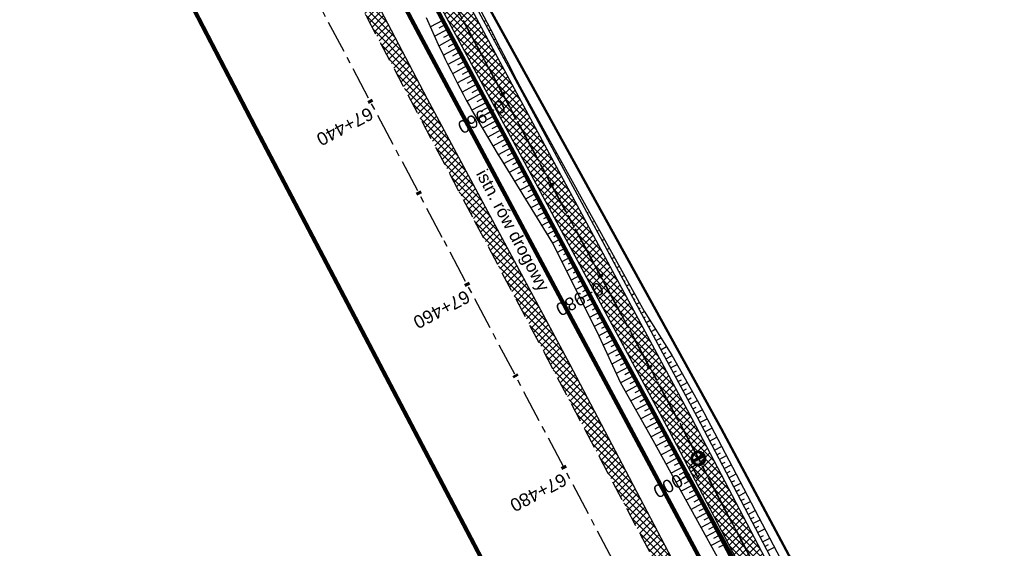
# Model space of a CAD drawing. Header units: metres. Extents: x 7529615 to 7533751, y 5721195 to 5727898.
# Tile 77 of 138: x 7530120 to 7530215, y 5726905 to 5726956. Entities that reach past the tile are written whole.
import ezdxf

# ---------------------------------------------------------------- set-up
doc = ezdxf.new("R2010")
doc.units = ezdxf.units.M
for name, pattern in [('CENTER', [50.8, 31.75, -6.35, 6.35, -6.35]), ('CENTER2', [28.575, 19.05, -3.175, 3.175, -3.175]), ('HIDDEN', [9.525, 6.35, -3.175])]:
    doc.linetypes.add(name, pattern=pattern)
for name, color, linetype in [('C-DROGI-SYTUACJA-ETYKIETY', 7, 'Continuous'), ('D-hatch-pobocza', 131, 'Continuous'), ('D-pobocza', 60, 'Continuous'), ('D-rowy', 160, 'Continuous'), ('D-skarpa', 2, 'Continuous'), ('D-skarpa-kreskowanie', 2, 'Continuous')]:
    doc.layers.add(name, color=color, linetype=linetype)
doc.layers.add('D-hatch-ciag-pieszo-rowerowy', color=7, linetype='Continuous', lineweight=13, true_color=0xff9f80)
doc.layers.add('D-linia-podzialowa-ZRID', color=7, linetype='Continuous', lineweight=50, true_color=0x40ff00)
for name, color, linetype, lineweight in [('D-krawędzie', 3, 'Continuous', 30), ('D-obrzeża', 2, 'Continuous', 30), ('D-opisy', 2, 'Continuous', 30), ('D-oś', 2, 'CENTER', 30), ('D-pas-drogowy', 7, 'HIDDEN', 50)]:
    doc.layers.add(name, color=color, linetype=linetype, lineweight=lineweight)
doc.layers.add('poprzeczki', color=7, linetype='Continuous', true_color=0x0000c7)
doc.styles.get("Standard").update_dxf_attribs({"font": 'arial.ttf'})

# ---------------------------------------------------------------- blocks, each defined once
blk = doc.blocks.new('AeccTickLine')
at = {"color": 0, "linetype": 'ByBlock', "lineweight": -2}
blk.add_line((0, 1), (0, -1), dxfattribs=at)
blk = doc.blocks.new('kilometraz')
at = {"linetype": 'ByBlock', "lineweight": -2}
blk.add_hatch(color=0, dxfattribs=at).paths.add_polyline_path([(0, -0.28125, 0.41421356), (0.28125, 0, 0.41421356), (0, 0.28125)])
at = {"color": 0, "linetype": 'ByBlock', "lineweight": -2}
blk.add_line((0, 0.28125), (0, -0.28125), dxfattribs=at)
blk.add_circle((0, 0), 0.28125, dxfattribs=at)

msp = doc.modelspace()

# ---------------------------------------------------------------- hatches: boundary and pattern name
at = {"layer": 'D-hatch-ciag-pieszo-rowerowy'}
h = msp.add_hatch(dxfattribs=at)
h.set_pattern_fill('ANSI37', color=256, scale=0.15, style=0)
h.set_pattern_definition([(45, (0.87658, 0.48407), (-0.33675960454, 0.33675960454), []), (135, (0.87658, 0.48407), (-0.33675960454, -0.33675960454), [])])
h.paths.add_polyline_path([(7530123.559, 5727032.047), (7530121.363, 5727030.852), (7530132.878, 5727009.502), (7530158.916, 5726960.858), (7530182.683, 5726916.746), (7530203.558, 5726876.949), (7530215.075, 5726854.837), (7530217.477, 5726855.639), (7530205.774, 5726878.107), (7530184.89, 5726917.92), (7530161.118, 5726962.041), (7530135.081, 5727010.685)])
at = {"layer": 'D-hatch-pobocza'}
h = msp.add_hatch(dxfattribs=at)
h.set_pattern_fill('ANSI37', color=256, scale=0.15, style=0)
h.set_pattern_definition([(45, (0, 0), (-0.33675960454, 0.33675960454), []), (135, (0, 0), (-0.33675960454, -0.33675960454), [])])
h.paths.add_polyline_path([(7530159.28, 5726948.82), (7530146.43, 5726973.35), (7530133.18, 5726997.96), (7530120.77, 5727021.75), (7530102.37, 5727056.4), (7530093.405, 5727074.093), (7530092.054, 5727072.892), (7530098.687, 5727060.362), (7530131.998, 5726997.21), (7530163.822, 5726937.097), (7530204.081, 5726861.013), (7530207.771, 5726854.047), (7530209.4, 5726853.58), (7530209.844, 5726853.622), (7530193.42, 5726884.56), (7530185.31, 5726899.91), (7530173.06, 5726923.22)])

# ---------------------------------------------------------------- linework, layer by layer
at = {"layer": 'D-krawędzie', "linetype": 'HIDDEN', "ltscale": 0.3}
msp.add_lwpolyline([(7529971.476, 5727300.786), (7530006.702, 5727234.141), (7530044.198, 5727163.133), (7530082.89, 5727090.2), (7530098.687, 5727060.362), (7530131.998, 5726997.21), (7530163.822, 5726937.097), (7530204.081, 5726861.013), (7530247.82, 5726778.438)], dxfattribs=at)
at = {"layer": 'D-linia-podzialowa-ZRID', "color": 12, "ltscale": 15, "true_color": 0xc70000}
msp.add_lwpolyline([(7529996.497, 5727273.662), (7530017.541, 5727234.203), (7530033.054, 5727204.864), (7530051.623, 5727170.223), (7530069.277, 5727137.016), (7530089.385, 5727097.534), (7530109.713, 5727060.747), (7530136.77, 5727011.64), (7530162.447, 5726962.744), (7530187.674, 5726916.992), (7530207.821, 5726879.335), (7530230.626, 5726834.519)], dxfattribs=at)
at = {"layer": 'D-obrzeża'}
for points in [[(7530255.071, 5726779.69), (7530226.804, 5726832.32), (7530203.558, 5726876.949), (7530182.683, 5726916.746), (7530158.916, 5726960.858), (7530132.878, 5727009.502), (7530118.344, 5727036.45), (7530087.65, 5727092.412), (7530086.699, 5727094.242), (7530065.478, 5727135.027), (7530047.847, 5727168.299), (7530029.507, 5727202.986), (7530013.813, 5727232.534), (7529993.681, 5727270.865)], [(7530217.689, 5726855.232), (7530205.774, 5726878.107), (7530184.89, 5726917.92), (7530161.118, 5726962.041), (7530135.081, 5727010.685), (7530120.54, 5727037.644), (7530099.718, 5727075.608)]]:
    msp.add_lwpolyline(points, dxfattribs=at)
at = {"layer": 'D-oś', "ltscale": 0.1}
msp.add_lwpolyline([(7530244.732, 5726776.79), (7530200.988, 5726859.376), (7530160.728, 5726935.459), (7530128.903, 5726995.575), (7530095.593, 5727058.727), (7530079.798, 5727088.56), (7530041.105, 5727161.496), (7530003.607, 5727232.506), (7529968.381, 5727299.153)], dxfattribs=at)
at = {"layer": 'D-oś', "ltscale": 0.03}
msp.add_lwpolyline([(7529994.785, 5727271.452), (7530014.919, 5727233.118), (7530030.611, 5727203.571), (7530048.952, 5727168.884), (7530066.584, 5727135.609), (7530088.792, 5727092.929), (7530119.442, 5727037.047), (7530133.98, 5727010.094), (7530160.017, 5726961.45), (7530183.787, 5726917.333), (7530204.666, 5726877.528), (7530227.909, 5726832.904), (7530259.102, 5726774.826, 0.063585), (7530264.989, 5726766.578), (7530268.47, 5726762.818, -0.065084), (7530272.969, 5726756.475), (7530281.424, 5726740.504, -0.065084), (7530284.142, 5726733.217), (7530284.891, 5726729.972, 0.064463), (7530289.362, 5726717.937), (7530322.484, 5726654.998)], format="xyb", dxfattribs=at)
at = {"layer": 'D-oś', "linetype": 'CENTER2', "lineweight": 35, "ltscale": 0.2}
msp.add_lwpolyline([(7529994.785, 5727271.452), (7530014.919, 5727233.118), (7530030.611, 5727203.571), (7530048.952, 5727168.884), (7530066.584, 5727135.609), (7530088.792, 5727092.929), (7530119.442, 5727037.047), (7530133.98, 5727010.094), (7530160.017, 5726961.45), (7530183.787, 5726917.333), (7530204.666, 5726877.528), (7530227.909, 5726832.904)], dxfattribs=at)
at = {"layer": 'D-pas-drogowy', "ltscale": 0.2, "flags": 128}
msp.add_lwpolyline([(7531633.019, 5724182.834, 0.4, 0.4, 0), (7531617.559, 5724211.608, 0.4, 0.4, 0), (7531566.784, 5724302.736, 0.4, 0.4, 0), (7531538.419, 5724356.47, 0.4, 0.4, 0), (7531526.32, 5724379.39, 0.4, 0.4, 0), (7531516.102, 5724393.607, 0.4, 0.4, 0.001485), (7531513.78, 5724396.838, 0.4, 0.4, 0), (7531501.87, 5724413.41, 0.4, 0.4, 0), (7531474.926, 5724464.508, 0.4, 0.4, 0), (7531446.2, 5724518.992, 0.4, 0.4, 0), (7531424.962, 5724559.262, 0.4, 0.4, 0), (7531398.444, 5724609.566, 0.4, 0.4, 0), (7531379.647, 5724645.216, 0.4, 0.4, 0), (7531365.23, 5724672.56, 0.4, 0.4, 0), (7531341.306, 5724717.915, 0.4, 0.4, 0), (7531312.9, 5724771.789, 0.4, 0.4, 0), (7531292.591, 5724810.307, 0.4, 0.4, 0), (7531259.392, 5724873.271, 0.4, 0.4, 0), (7531233.74, 5724921.923, 0.4, 0.4, 0), (7531203.073, 5724980.092, 0.4, 0.4, 0), (7531173.471, 5725036.225, 0.4, 0.4, 0), (7531168.27, 5725046.09, 0.4, 0.4, 0), (7531172.29, 5725062.58, 0.4, 0.4, 0), (7531166.31, 5725074.58, 0.4, 0.4, 0), (7531150.32, 5725079.6, 0.4, 0.4, 0), (7531141.5, 5725096.43, 0.4, 0.4, 0), (7531109.312, 5725157.814, 0.4, 0.4, 0), (7531086.641, 5725201.048, 0.4, 0.4, 0), (7531059.198, 5725253.384, 0.4, 0.4, 0), (7531028.207, 5725312.489, 0.4, 0.4, 0), (7530999.105, 5725367.99, 0.4, 0.4, 0), (7530956.248, 5725449.725, 0.4, 0.4, 0), (7530924.398, 5725510.464, 0.4, 0.4, 0), (7530897.51, 5725561.74, 0.4, 0.4, 0), (7530894.46, 5725566.14, 0.4, 0.4, 0), (7530892.16, 5725570.49, 0.4, 0.4, 0), (7530869.363, 5725613.307, 0.4, 0.4, 0), (7530861.694, 5725627.705, 0.4, 0.4, 0), (7530852.74, 5725644.52, 0.4, 0.4, 0), (7530831.51, 5725684.2, 0.4, 0.4, 0), (7530811.13, 5725722.52, 0.4, 0.4, 0), (7530792.348, 5725757.941, 0.4, 0.4, 0), (7530768.03, 5725803.8, 0.4, 0.4, 0), (7530748.769, 5725840.179, 0.4, 0.4, 0), (7530727.7, 5725879.97, 0.4, 0.4, 0), (7530712.098, 5725909.545, 0.4, 0.4, 0), (7530693.644, 5725944.645, 0.4, 0.4, 0), (7530665.702, 5725997.539, 0.4, 0.4, 0), (7530641.76, 5726042.88, 0.4, 0.4, 0), (7530616.5, 5726091.48, 0.4, 0.4, 0), (7530604.628, 5726114.32, 0.4, 0.4, -0.007763), (7530602.5, 5726118.43, 0.4, 0.4, 0), (7530603.992, 5726123.395, 0.4, 0.4, 0), (7530606.53, 5726131.84, 0.4, 0.4, 0), (7530603.27, 5726136.83, 0.4, 0.4, 0), (7530593.776, 5726151.369, 0.4, 0.4, 0), (7530590.203, 5726156.84, 0.4, 0.4, 0), (7530583.3, 5726167.41, 0.4, 0.4, 0), (7530580.578, 5726170.428, 0.4, 0.4, 0), (7530575.85, 5726175.67, 0.4, 0.4, 0), (7530569.01, 5726186.66, 0.4, 0.4, 0), (7530562.555, 5726199.189, 0.4, 0.4, 0), (7530555.67, 5726211.39, 0.4, 0.4, 0), (7530548.29, 5726224.23, 0.4, 0.4, 0), (7530540.58, 5726237.71, 0.4, 0.4, 0), (7530532.68, 5726252.65, 0.4, 0.4, 0), (7530524.06, 5726269.35, 0.4, 0.4, 0), (7530502.82, 5726309.91, 0.4, 0.4, 0), (7530488.83, 5726336.63, 0.4, 0.4, 0), (7530466.03, 5726380.16, 0.4, 0.4, 0), (7530438.47, 5726432.77, 0.4, 0.4, 0), (7530424.53, 5726459.09, 0.4, 0.4, 0), (7530401.63, 5726502.97, 0.4, 0.4, 0), (7530383.38, 5726538.06, 0.4, 0.4, 0), (7530353.97, 5726593.52, 0.4, 0.4, 0), (7530338.47, 5726622.74, 0.4, 0.4, 0), (7530322.01, 5726653.88, 0.4, 0.4, 0), (7530297.54, 5726700.33, 0.4, 0.4, 0), (7530287.38, 5726719.6, 0.4, 0.4, 0), (7530285.95, 5726722.316, 0.4, 0.4, 0), (7530280.26, 5726733.12, 0.4, 0.4, 0), (7530266.73, 5726758.74, 0.4, 0.4, 0), (7530260.42, 5726770.47, 0.4, 0.4, 0), (7530253.25, 5726783.82, 0.4, 0.4, 0), (7530244.95, 5726799.33, 0.4, 0.4, 0), (7530239.39, 5726808.49, 0.4, 0.4, 0), (7530238.29, 5726807.9, 0.4, 0.4, 0), (7530218.11, 5726850.67, 0.4, 0.4, 0), (7530175.907, 5726928.168, 0.4, 0.4, 0), (7530096.68, 5727076.15, 0.4, 0.4, 0), (7530094.68, 5727079.89, 0.4, 0.4, 0), (7530064.597, 5727135.523, 0.4, 0.4, 0), (7530046.731, 5727168.892, 0.4, 0.4, 0), (7530025.803, 5727208.461, 0.4, 0.4, 0), (7530012.847, 5727232.979, 0.4, 0.4, 0), (7529994.15, 5727268.45, 0.4, 0.4, 0), (7529981.671, 5727291.93, 0.4, 0.4, 0), (7529949.89, 5727351.73, 0.4, 0.4, 0), (7529924.75, 5727399.03, 0.4, 0.4, 0), (7529915.516, 5727417.1, 0.4, 0.4, 0), (7529885.83, 5727475.19, 0.4, 0.4, 0), (7529862.56, 5727519.97, 0.4, 0.4, 0), (7529852.985, 5727538.191, 0.4, 0.4, 0), (7529836.513, 5727569.511, 0.4, 0.4, 0), (7529815.369, 5727609.141, 0.4, 0.4, 0), (7529792.795, 5727651.247, 0.4, 0.4, 0), (7529774.199, 5727685.858, 0.4, 0.4, 0), (7529746.966, 5727736.059, 0.4, 0.4, 0), (7529733.92, 5727757.62, 0.4, 0.4, 0), (7529708.607, 5727806.389, 0.4, 0.4, 0), (7529688.492, 5727796.345, 0.4, 0.4, 0), (7529723.55, 5727729.88, 0.4, 0.4, 0), (7529725.42, 5727730.2, 0.4, 0.4, 0), (7529735.38, 5727711.28, 0.4, 0.4, 0), (7529739.21, 5727707.77, 0.4, 0.4, 0), (7529753.31, 5727681.13, 0.4, 0.4, 0), (7529755.178, 5727682.114, 0.4, 0.4, 0), (7529792.102, 5727611.923, 0.4, 0.4, 0), (7529811.741, 5727574.662, 0.4, 0.4, 0), (7529835.194, 5727530.193, 0.4, 0.4, 0), (7529857.56, 5727487.787, 0.4, 0.4, 0), (7529875.155, 5727454.426, 0.4, 0.4, 0), (7529890.63, 5727425.131, 0.4, 0.4, 0), (7529900.671, 5727406.159, 0.4, 0.4, 0), (7529953.284, 5727306.747, 0.4, 0.4, 0), (7529983.208, 5727250.207, 0.4, 0.4, 0), (7530015.379, 5727189.42, 0.4, 0.4, 0), (7530062.319, 5727099.625, 0.4, 0.4, 0), (7530100.06, 5727027.16, 0.4, 0.4, 0), (7530105.06, 5727018.32, 0.4, 0.4, 0), (7530143.175, 5726945.066, 0.4, 0.4, 0), (7530170.547, 5726892.961, 0.4, 0.4, 0), (7530195.92, 5726850.75, 0.4, 0.4, 0), (7530194.71, 5726849.15, 0.4, 0.4, 0), (7530197.22, 5726845.06, 0.4, 0.4, 0), (7530254.03, 5726738.21, 0.4, 0.4, 0), (7530261.371, 5726724.163, 0.4, 0.4, 0), (7530281.54, 5726685.57, 0.4, 0.4, 0), (7530289.214, 5726671.967, 0.4, 0.4, 0), (7530300.51, 5726651.778, 0.4, 0.4, 0), (7530303.939, 5726645.168, 0.4, 0.4, 0), (7530334.708, 5726583.665, 0.4, 0.4, 0), (7530397.759, 5726458.5, 0.4, 0.4, 0), (7530450.41, 5726357.28, 0.4, 0.4, 0), (7530482.4, 5726303.41, 0.4, 0.4, 0), (7530483.688, 5726301.003, 0.4, 0.4, 0), (7530491.35, 5726283.94, 0.4, 0.4, 0), (7530512.67, 5726243.78, 0.4, 0.4, 0), (7530529.43, 5726209.46, 0.4, 0.4, 0), (7530571.29, 5726130.56, 0.4, 0.4, 0), (7530581.28, 5726107.21, 0.4, 0.4, 0), (7530591.16, 5726088.44, 0.4, 0.4, 0), (7530597.42, 5726080.68, 0.4, 0.4, 0), (7530607.21, 5726063.51, 0.4, 0.4, 0), (7530610.82, 5726061.93, 0.4, 0.4, 0), (7530634.935, 5726016.147, 0.4, 0.4, 0), (7530642.914, 5726001.078, 0.4, 0.4, 0), (7530695.12, 5725902.09, 0.4, 0.4, 0), (7530708.718, 5725876.303, 0.4, 0.4, 0), (7530755.54, 5725787.51, 0.4, 0.4, 0), (7530802.56, 5725694.925, 0.4, 0.4, 0), (7530840.085, 5725624.059, 0.4, 0.4, 0), (7530865.243, 5725577.494, 0.4, 0.4, 0), (7530914.557, 5725484.684, 0.4, 0.4, 0), (7530964.182, 5725390.836, 0.4, 0.4, 0), (7531008.007, 5725307.954, 0.4, 0.4, 0), (7531059.253, 5725211.041, 0.4, 0.4, 0), (7531127.66, 5725081.67, 0.4, 0.4, 0), (7531345.12, 5724669.94, 0.4, 0.4, 0), (7531388.464, 5724586.93, 0.4, 0.4, 0), (7531412.35, 5724541.183, 0.4, 0.4, 0), (7531482.09, 5724407.62, 0.4, 0.4, 0), (7531504.02, 5724366.79, 0.4, 0.4, 0), (7531519.374, 5724337.52, 0.4, 0.4, 0), (7531563.749, 5724252.932, 0.4, 0.4, 0), (7531602.175, 5724179.681, 0.4, 0.4, 0), (7531619.177, 5724147.204, 0.4, 0.4, 0), (7531625.038, 5724135.635, 0.4, 0.4, 0), (7531656.796, 5724073.316, 0.4, 0.4, 0), (7531675.12, 5724037.36, 0.4, 0.4, 0), (7531682.71, 5724022.92, 0.4, 0.4, 0), (7531705.565, 5723979.811, 0.4, 0.4, 0), (7531736.606, 5723921.262, 0.4, 0.4, 0), (7531750.46, 5723895.13, 0.4, 0.4, 0), (7531740.77, 5723886.56, 0.4, 0.4, 0), (7531732.86, 5723885, 0.4, 0.4, 0), (7531722.18, 5723887.77, 0.4, 0.4, 0), (7531729.87, 5723862.17, 0.4, 0.4, 0), (7531742.92, 5723861.93, 0.4, 0.4, 0), (7531763.71, 5723859.52, 0.4, 0.4, 0), (7531768.42, 5723854.12, 0.4, 0.4, 0), (7531787.42, 5723817.97, 0.4, 0.4, 0), (7531795.57, 5723809.82, 0.4, 0.4, 0), (7531816.347, 5723819.85, 0.4, 0.4, 0), (7531816.347, 5723819.85, 0.4, 0.4, 0), (7531805.06, 5723843.23, 0.4, 0.4, 0), (7531803.61, 5723886.23, 0.4, 0.4, 0), (7531803.61, 5723886.23, 0.4, 0.4, 0), (7531780.08, 5723929.25, 0.4, 0.4, 0), (7531758.69, 5723936.76, 0.4, 0.4, 0), (7531749.359, 5723946.412, 0.4, 0.4, 0), (7531742.71, 5723953.29, 0.4, 0.4, 0), (7531735.177, 5723967.878, 0.4, 0.4, 0), (7531722.37, 5723992.68, 0.4, 0.4, 0), (7531705.042, 5724030.886, 0.4, 0.4, 0), (7531699.47, 5724043.17, 0.4, 0.4, 0), (7531692.69, 5724058.11, 0.4, 0.4, 0), (7531679.672, 5724084.017, 0.4, 0.4, 0), (7531674.55, 5724094.21, 0.4, 0.4, 0), (7531666.633, 5724114.003, 0.4, 0.4, 0), (7531649, 5724153.82, 0.4, 0.4, 0), (7531641.49, 5724149.34, 0.4, 0.4, 0), (7531626.04, 5724179.34, 0.4, 0.4, 0), (7531633.03, 5724182.84, 0, 0, 0)], format="xyseb", dxfattribs=at)
at = {"layer": 'D-pobocza'}
for points in [[(7529998.605, 5727267.942), (7530016.466, 5727233.935), (7530032.157, 5727204.391), (7530050.498, 5727169.703), (7530068.134, 5727136.422), (7530090.335, 5727093.754), (7530120.98, 5727037.883), (7530135.521, 5727010.922), (7530161.559, 5726962.278), (7530185.332, 5726918.154), (7530206.217, 5726878.339), (7530218.182, 5726855.367)], [(7529995.8, 5727265.757), (7530013.371, 5727232.301), (7530029.065, 5727202.752), (7530047.405, 5727168.065), (7530065.035, 5727134.795), (7530087.248, 5727092.104), (7530117.905, 5727036.211), (7530132.438, 5727009.265), (7530158.475, 5726960.622), (7530182.241, 5726916.511), (7530203.115, 5726876.718), (7530214.73, 5726854.418)], [(7530209.844, 5726853.622), (7530193.42, 5726884.56), (7530185.31, 5726899.91), (7530173.06, 5726923.22), (7530159.28, 5726948.82), (7530146.43, 5726973.35), (7530133.18, 5726997.96), (7530120.77, 5727021.75), (7530102.37, 5727056.4), (7530093.405, 5727074.093)]]:
    msp.add_lwpolyline(points, dxfattribs=at)
at = {"layer": 'D-rowy', "linetype": 'HIDDEN', "ltscale": 0.1, "const_width": 0.4, "flags": 128}
msp.add_lwpolyline([(7530210.965, 5726857.162), (7530158.809, 5726954.52), (7530122.465, 5727022.753), (7530095.922, 5727072.859), (7530086.314, 5727091.113), (7530063.16, 5727134.709), (7530033.596, 5727190.759), (7530021.34, 5727213.676), (7530002.619, 5727249.036), (7529995.396, 5727262.503), (7529988.789, 5727275.206), (7529976.334, 5727299.006), (7529958.125, 5727333.488), (7529939.362, 5727369.129), (7529923.146, 5727399.734), (7529918.219, 5727408.985), (7529909.126, 5727427.527), (7529905.376, 5727434.673), (7529896.192, 5727451.152), (7529887.557, 5727467.231), (7529877.124, 5727486.657), (7529866.166, 5727506.778), (7529855.76, 5727526.176), (7529840.707, 5727554.898), (7529824.518, 5727585.588), (7529810.515, 5727612.292), (7529795.682, 5727640.077), (7529780.379, 5727668.69), (7529772.315, 5727684.078), (7529762.635, 5727702.447), (7529747.007, 5727732.117), (7529740.676, 5727744.954)], dxfattribs=at)
at = {"layer": 'D-skarpa', "linetype": 'Continuous'}
for points in [[(7530157.923, 5726969.541, -0.007166), (7530168.215, 5726950.067), (7530170.801, 5726945.357), (7530170.801, 5726945.357), (7530170.801, 5726945.357), (7530180.259, 5726928.328), (7530182.93, 5726924.087), (7530185.377, 5726919.726), (7530186.016, 5726918.534), (7530187.726, 5726915.281), (7530196.661, 5726898.274), (7530197.03, 5726897.576), (7530197.874, 5726896.008), (7530198.969, 5726894.032), (7530199.44, 5726893.194), (7530201.894, 5726888.835), (7530204.266, 5726884.433), (7530207.22, 5726878.868), (7530208.95, 5726875.588), (7530211.166, 5726871.106), (7530213.349, 5726866.605), (7530215.465, 5726862.07)], [(7530159.158, 5726956.716, 0.025824), (7530163.661, 5726947.614), (7530166.128, 5726943.432), (7530166.402, 5726942.987), (7530171.382, 5726934.904), (7530173.621, 5726930.431), (7530175.849, 5726925.952), (7530177.964, 5726921.411), (7530181.091, 5726915.881), (7530182.836, 5726912.715), (7530185.249, 5726908.335), (7530190.07, 5726899.571)]]:
    msp.add_lwpolyline(points, format="xyb", dxfattribs=at)
at = {"layer": 'D-skarpa-kreskowanie', "linetype": 'Continuous'}
for p, q in [((7530160.736, 5726956.425, 107.954), (7530159.58, 5726955.802, 107.078)), ((7530164.873, 5726956.355, 108.152), (7530164.778, 5726956.303, 108.08)), ((7530161.211, 5726955.544, 107.952), (7530160.001, 5726954.892, 107.035)), ((7530160.974, 5726955.985, 107.953), (7530160.382, 5726955.666, 107.505)), ((7530165.125, 5726955.923, 108.162), (7530165.07, 5726955.893, 108.12)), ((7530165.378, 5726955.491, 108.173), (7530165.252, 5726955.423, 108.077)), ((7530161.685, 5726954.664, 107.95), (7530160.421, 5726953.983, 106.992)), ((7530161.448, 5726955.104, 107.951), (7530160.829, 5726954.771, 107.482)), ((7530165.63, 5726955.059, 108.183), (7530165.56, 5726955.021, 108.13)), ((7530165.881, 5726954.626, 108.193), (7530165.726, 5726954.543, 108.075)), ((7530162.159, 5726953.784, 107.948), (7530160.841, 5726953.073, 106.949)), ((7530161.922, 5726954.224, 107.949), (7530161.277, 5726953.876, 107.46)), ((7530166.109, 5726954.181, 108.184), (7530166.036, 5726954.142, 108.129)), ((7530166.336, 5726953.735, 108.176), (7530166.2, 5726953.662, 108.073)), ((7530162.634, 5726952.903, 107.945), (7530161.261, 5726952.164, 106.906)), ((7530162.397, 5726953.344, 107.946), (7530161.724, 5726952.981, 107.437)), ((7530166.563, 5726953.29, 108.168), (7530166.501, 5726953.256, 108.12)), ((7530166.791, 5726952.845, 108.159), (7530166.675, 5726952.782, 108.071)), ((7530163.108, 5726952.023, 107.943), (7530161.727, 5726951.279, 106.897)), ((7530162.871, 5726952.463, 107.944), (7530162.182, 5726952.092, 107.423)), ((7530163.345, 5726951.583, 107.942), (7530162.652, 5726951.21, 107.418)), ((7530167.018, 5726952.399, 108.151), (7530166.965, 5726952.371, 108.11)), ((7530167.246, 5726951.954, 108.142), (7530167.149, 5726951.902, 108.069)), ((7530163.582, 5726951.143, 107.941), (7530162.192, 5726950.394, 106.889)), ((7530163.82, 5726950.703, 107.94), (7530163.122, 5726950.327, 107.412)), ((7530167.473, 5726951.508, 108.134), (7530167.43, 5726951.485, 108.101)), ((7530167.701, 5726951.063, 108.126), (7530167.623, 5726951.021, 108.067)), ((7530167.928, 5726950.618, 108.117), (7530167.894, 5726950.599, 108.092)), ((7530164.057, 5726950.262, 107.939), (7530162.658, 5726949.509, 106.88)), ((7530164.294, 5726949.822, 107.938), (7530163.592, 5726949.444, 107.407)), ((7530168.157, 5726950.173, 108.109), (7530168.098, 5726950.141, 108.065)), ((7530168.399, 5726949.736, 108.111), (7530168.367, 5726949.718, 108.086)), ((7530164.531, 5726949.382, 107.937), (7530163.124, 5726948.624, 106.871)), ((7530164.768, 5726948.942, 107.936), (7530164.062, 5726948.562, 107.401)), ((7530168.642, 5726949.298, 108.112), (7530168.572, 5726949.261, 108.058)), ((7530168.885, 5726948.861, 108.112), (7530168.847, 5726948.841, 108.084)), ((7530165.005, 5726948.502, 107.935), (7530163.59, 5726947.739, 106.863)), ((7530165.243, 5726948.061, 107.932), (7530164.542, 5726947.684, 107.402)), ((7530169.128, 5726948.424, 108.113), (7530169.046, 5726948.38, 108.052)), ((7530169.371, 5726947.987, 108.114), (7530169.327, 5726947.964, 108.081)), ((7530165.48, 5726947.621, 107.929), (7530164.096, 5726946.876, 106.881)), ((7530165.717, 5726947.181, 107.925), (7530165.034, 5726946.813, 107.408)), ((7530169.613, 5726947.55, 108.115), (7530169.521, 5726947.5, 108.045)), ((7530169.856, 5726947.113, 108.115), (7530169.807, 5726947.086, 108.078)), ((7530165.954, 5726946.741, 107.922), (7530164.605, 5726946.014, 106.9)), ((7530166.428, 5726945.861, 107.915), (7530165.113, 5726945.152, 106.919)), ((7530166.191, 5726946.301, 107.918), (7530165.525, 5726945.942, 107.414)), ((7530170.099, 5726946.676, 108.116), (7530169.995, 5726946.62, 108.038)), ((7530170.342, 5726946.238, 108.117), (7530170.287, 5726946.209, 108.076)), ((7530166.903, 5726944.98, 107.908), (7530165.622, 5726944.29, 106.938)), ((7530166.666, 5726945.42, 107.911), (7530166.017, 5726945.071, 107.42)), ((7530170.583, 5726945.801, 108.117), (7530170.469, 5726945.739, 108.03)), ((7530170.804, 5726945.352, 108.098), (7530170.755, 5726945.325, 108.061)), ((7530171.033, 5726944.907, 108.081), (7530170.944, 5726944.859, 108.018)), ((7530167.377, 5726944.1, 107.901), (7530166.131, 5726943.428, 106.957)), ((7530167.14, 5726944.54, 107.904), (7530166.508, 5726944.2, 107.426)), ((7530171.263, 5726944.463, 108.064), (7530171.222, 5726944.441, 108.038)), ((7530171.492, 5726944.018, 108.047), (7530171.418, 5726943.979, 108.005)), ((7530167.851, 5726943.22, 107.888), (7530166.656, 5726942.575, 106.983)), ((7530167.614, 5726943.66, 107.895), (7530167.004, 5726943.331, 107.432)), ((7530171.721, 5726943.574, 108.03), (7530171.688, 5726943.556, 108.014)), ((7530171.951, 5726943.13, 108.013), (7530171.892, 5726943.098, 107.992)), ((7530168.326, 5726942.339, 107.875), (7530167.181, 5726941.722, 107.008)), ((7530168.088, 5726942.779, 107.882), (7530167.503, 5726942.464, 107.439)), ((7530172.18, 5726942.685, 107.996), (7530172.155, 5726942.672, 107.991)), ((7530172.367, 5726942.218, 107.979), (7530172.409, 5726942.241, 107.979)), ((7530168.8, 5726941.459, 107.862), (7530167.706, 5726940.87, 107.034)), ((7530168.563, 5726941.899, 107.869), (7530168.003, 5726941.598, 107.445)), ((7530172.604, 5726941.778, 107.973), (7530172.621, 5726941.787, 107.968)), ((7530172.841, 5726941.338, 107.966), (7530172.869, 5726941.353, 107.945)), ((7530169.274, 5726940.578, 107.85), (7530168.232, 5726940.017, 107.06)), ((7530169.037, 5726941.019, 107.856), (7530168.503, 5726940.731, 107.452)), ((7530169.511, 5726940.138, 107.843), (7530169.003, 5726939.864, 107.458)), ((7530173.078, 5726940.897, 107.96), (7530173.097, 5726940.907, 107.946)), ((7530173.315, 5726940.457, 107.954), (7530173.363, 5726940.483, 107.918)), ((7530169.749, 5726939.698, 107.837), (7530168.757, 5726939.164, 107.086)), ((7530169.986, 5726939.258, 107.83), (7530169.503, 5726938.998, 107.465)), ((7530173.553, 5726940.017, 107.947), (7530173.581, 5726940.032, 107.926)), ((7530173.79, 5726939.577, 107.941), (7530173.856, 5726939.613, 107.89)), ((7530170.223, 5726938.818, 107.824), (7530169.283, 5726938.311, 107.112)), ((7530170.46, 5726938.378, 107.818), (7530170.003, 5726938.131, 107.471)), ((7530174.027, 5726939.137, 107.934), (7530174.065, 5726939.157, 107.906)), ((7530174.264, 5726938.696, 107.928), (7530174.35, 5726938.743, 107.863)), ((7530174.501, 5726938.256, 107.922), (7530174.549, 5726938.282, 107.885)), ((7530170.697, 5726937.937, 107.811), (7530169.808, 5726937.458, 107.138)), ((7530170.934, 5726937.497, 107.805), (7530170.503, 5726937.265, 107.478)), ((7530174.738, 5726937.816, 107.915), (7530174.843, 5726937.873, 107.836)), ((7530174.975, 5726937.376, 107.909), (7530175.033, 5726937.407, 107.865)), ((7530171.172, 5726937.057, 107.798), (7530170.334, 5726936.606, 107.164)), ((7530171.409, 5726936.617, 107.792), (7530171.003, 5726936.398, 107.484)), ((7530175.213, 5726936.936, 107.902), (7530175.337, 5726937.003, 107.808)), ((7530175.45, 5726936.496, 107.896), (7530175.517, 5726936.532, 107.845)), ((7530171.646, 5726936.177, 107.785), (7530170.859, 5726935.753, 107.19)), ((7530171.883, 5726935.737, 107.779), (7530171.502, 5726935.531, 107.491)), ((7530175.687, 5726936.055, 107.889), (7530175.831, 5726936.133, 107.781)), ((7530175.924, 5726935.615, 107.883), (7530176.001, 5726935.657, 107.825)), ((7530172.12, 5726935.296, 107.773), (7530171.384, 5726934.9, 107.215)), ((7530172.595, 5726934.416, 107.76), (7530171.832, 5726934.005, 107.182)), ((7530172.357, 5726934.856, 107.766), (7530171.983, 5726934.654, 107.482)), ((7530176.161, 5726935.175, 107.877), (7530176.324, 5726935.263, 107.753)), ((7530176.398, 5726934.735, 107.87), (7530176.485, 5726934.781, 107.805)), ((7530173.069, 5726933.536, 107.747), (7530172.28, 5726933.111, 107.149)), ((7530172.832, 5726933.976, 107.753), (7530172.444, 5726933.767, 107.459)), ((7530176.636, 5726934.295, 107.864), (7530176.818, 5726934.393, 107.726)), ((7530176.873, 5726933.855, 107.857), (7530176.969, 5726933.906, 107.785)), ((7530177.11, 5726933.414, 107.851), (7530177.311, 5726933.523, 107.698)), ((7530173.543, 5726932.655, 107.734), (7530172.728, 5726932.216, 107.116)), ((7530173.306, 5726933.095, 107.74), (7530172.905, 5726932.879, 107.437)), ((7530177.347, 5726932.974, 107.844), (7530177.453, 5726933.031, 107.764)), ((7530177.584, 5726932.534, 107.838), (7530177.805, 5726932.653, 107.671)), ((7530174.018, 5726931.775, 107.721), (7530173.175, 5726931.321, 107.083)), ((7530173.78, 5726932.215, 107.728), (7530173.366, 5726931.992, 107.414)), ((7530177.821, 5726932.094, 107.832), (7530177.937, 5726932.156, 107.744)), ((7530178.059, 5726931.654, 107.825), (7530178.299, 5726931.783, 107.643)), ((7530174.492, 5726930.895, 107.708), (7530173.623, 5726930.427, 107.05)), ((7530174.255, 5726931.335, 107.715), (7530173.827, 5726931.104, 107.391)), ((7530178.296, 5726931.213, 107.819), (7530178.421, 5726931.281, 107.724)), ((7530178.533, 5726930.773, 107.812), (7530178.792, 5726930.913, 107.616)), ((7530174.966, 5726930.014, 107.695), (7530174.069, 5726929.531, 107.016)), ((7530174.729, 5726930.454, 107.702), (7530174.287, 5726930.217, 107.367)), ((7530178.77, 5726930.333, 107.806), (7530178.905, 5726930.406, 107.704)), ((7530179.007, 5726929.893, 107.799), (7530179.286, 5726930.043, 107.588)), ((7530175.441, 5726929.134, 107.683), (7530174.514, 5726928.635, 106.981)), ((7530175.203, 5726929.574, 107.689), (7530174.747, 5726929.328, 107.344)), ((7530175.678, 5726928.694, 107.676), (7530175.207, 5726928.44, 107.32)), ((7530179.244, 5726929.453, 107.793), (7530179.388, 5726929.53, 107.684)), ((7530179.482, 5726929.013, 107.787), (7530179.779, 5726929.173, 107.561)), ((7530175.915, 5726928.254, 107.67), (7530174.96, 5726927.739, 106.947)), ((7530176.152, 5726927.813, 107.663), (7530175.667, 5726927.552, 107.296)), ((7530179.719, 5726928.572, 107.78), (7530179.872, 5726928.655, 107.664)), ((7530179.956, 5726928.132, 107.774), (7530180.274, 5726928.304, 107.533)), ((7530180.193, 5726927.692, 107.767), (7530180.367, 5726927.786, 107.635)), ((7530176.389, 5726927.373, 107.657), (7530175.406, 5726926.843, 106.912)), ((7530176.626, 5726926.933, 107.65), (7530176.127, 5726926.664, 107.273)), ((7530180.43, 5726927.252, 107.761), (7530180.808, 5726927.456, 107.474)), ((7530180.667, 5726926.812, 107.754), (7530180.871, 5726926.922, 107.6)), ((7530176.863, 5726926.493, 107.644), (7530175.851, 5726925.947, 106.877)), ((7530177.101, 5726926.053, 107.638), (7530176.582, 5726925.773, 107.244)), ((7530180.905, 5726926.372, 107.748), (7530181.343, 5726926.608, 107.416)), ((7530181.142, 5726925.931, 107.742), (7530181.376, 5726926.057, 107.564)), ((7530177.338, 5726925.613, 107.631), (7530176.274, 5726925.039, 106.825)), ((7530177.575, 5726925.172, 107.625), (7530177.03, 5726924.879, 107.212)), ((7530181.379, 5726925.491, 107.735), (7530181.877, 5726925.76, 107.358)), ((7530181.616, 5726925.051, 107.729), (7530181.88, 5726925.193, 107.529)), ((7530181.853, 5726924.611, 107.722), (7530182.411, 5726924.911, 107.3)), ((7530177.812, 5726924.732, 107.618), (7530176.697, 5726924.131, 106.774)), ((7530178.049, 5726924.292, 107.612), (7530177.479, 5726923.985, 107.18)), ((7530182.09, 5726924.171, 107.716), (7530182.384, 5726924.329, 107.493)), ((7530182.327, 5726923.731, 107.709), (7530182.944, 5726924.063, 107.242)), ((7530178.286, 5726923.852, 107.605), (7530177.12, 5726923.223, 106.722)), ((7530178.524, 5726923.412, 107.599), (7530177.927, 5726923.09, 107.148)), ((7530182.565, 5726923.29, 107.703), (7530182.877, 5726923.458, 107.467)), ((7530182.802, 5726922.85, 107.697), (7530183.433, 5726923.19, 107.218)), ((7530178.761, 5726922.971, 107.593), (7530177.543, 5726922.315, 106.67)), ((7530179.235, 5726922.091, 107.58), (7530177.966, 5726921.407, 106.619)), ((7530178.998, 5726922.531, 107.586), (7530178.376, 5726922.196, 107.115)), ((7530183.039, 5726922.41, 107.69), (7530183.359, 5726922.582, 107.448)), ((7530183.276, 5726921.97, 107.684), (7530183.923, 5726922.318, 107.194)), ((7530179.709, 5726921.211, 107.567), (7530178.458, 5726920.537, 106.619)), ((7530179.472, 5726921.651, 107.573), (7530178.842, 5726921.311, 107.096)), ((7530183.513, 5726921.53, 107.677), (7530183.84, 5726921.706, 107.43)), ((7530183.75, 5726921.089, 107.671), (7530184.412, 5726921.446, 107.17)), ((7530180.184, 5726920.33, 107.554), (7530178.951, 5726919.666, 106.62)), ((7530179.947, 5726920.771, 107.56), (7530179.326, 5726920.436, 107.09)), ((7530183.988, 5726920.649, 107.664), (7530184.322, 5726920.829, 107.411)), ((7530184.225, 5726920.209, 107.658), (7530184.901, 5726920.574, 107.146)), ((7530180.658, 5726919.45, 107.541), (7530179.443, 5726918.795, 106.621)), ((7530180.421, 5726919.89, 107.548), (7530179.809, 5726919.56, 107.084)), ((7530184.462, 5726919.769, 107.652), (7530184.804, 5726919.953, 107.393)), ((7530184.699, 5726919.329, 107.645), (7530185.39, 5726919.701, 107.122)), ((7530181.132, 5726918.57, 107.528), (7530179.935, 5726917.925, 106.622)), ((7530180.895, 5726919.01, 107.535), (7530180.292, 5726918.685, 107.078)), ((7530184.936, 5726918.889, 107.639), (7530185.281, 5726919.075, 107.377)), ((7530185.173, 5726918.448, 107.632), (7530185.863, 5726918.82, 107.11)), ((7530181.607, 5726917.689, 107.515), (7530180.428, 5726917.054, 106.623)), ((7530181.37, 5726918.13, 107.522), (7530180.776, 5726917.81, 107.072)), ((7530185.409, 5726918.007, 107.626), (7530185.756, 5726918.189, 107.365)), ((7530185.641, 5726917.565, 107.619), (7530186.335, 5726917.928, 107.097)), ((7530185.873, 5726917.122, 107.613), (7530186.22, 5726917.304, 107.352)), ((7530182.081, 5726916.809, 107.503), (7530180.92, 5726916.184, 106.623)), ((7530181.844, 5726917.249, 107.509), (7530181.259, 5726916.934, 107.066)), ((7530182.317, 5726916.368, 107.496), (7530181.737, 5726916.064, 107.06)), ((7530186.106, 5726916.679, 107.607), (7530186.8, 5726917.043, 107.084)), ((7530186.338, 5726916.236, 107.6), (7530186.685, 5726916.418, 107.339)), ((7530182.549, 5726915.925, 107.49), (7530181.399, 5726915.322, 106.624)), ((7530182.781, 5726915.482, 107.483), (7530182.211, 5726915.183, 107.054)), ((7530186.57, 5726915.793, 107.594), (7530187.265, 5726916.158, 107.071)), ((7530186.803, 5726915.351, 107.588), (7530187.15, 5726915.533, 107.326)), ((7530183.013, 5726915.04, 107.477), (7530181.882, 5726914.446, 106.625)), ((7530183.246, 5726914.597, 107.47), (7530182.685, 5726914.303, 107.048)), ((7530187.035, 5726914.908, 107.581), (7530187.73, 5726915.273, 107.057)), ((7530187.267, 5726914.465, 107.575), (7530187.615, 5726914.648, 107.313)), ((7530183.478, 5726914.154, 107.464), (7530182.365, 5726913.57, 106.626)), ((7530183.71, 5726913.711, 107.457), (7530183.158, 5726913.422, 107.042)), ((7530187.499, 5726914.022, 107.568), (7530188.196, 5726914.388, 107.044)), ((7530187.732, 5726913.58, 107.562), (7530188.08, 5726913.762, 107.3)), ((7530187.964, 5726913.137, 107.555), (7530188.661, 5726913.502, 107.031)), ((7530183.942, 5726913.269, 107.451), (7530182.847, 5726912.694, 106.627)), ((7530184.175, 5726912.826, 107.445), (7530183.632, 5726912.541, 107.036)), ((7530188.196, 5726912.694, 107.549), (7530188.545, 5726912.877, 107.287)), ((7530188.428, 5726912.251, 107.543), (7530189.126, 5726912.617, 107.018)), ((7530184.407, 5726912.383, 107.438), (7530183.33, 5726911.818, 106.627)), ((7530184.639, 5726911.94, 107.432), (7530184.105, 5726911.66, 107.03)), ((7530188.661, 5726911.808, 107.536), (7530189.009, 5726911.991, 107.274)), ((7530188.893, 5726911.366, 107.53), (7530189.591, 5726911.732, 107.004)), ((7530184.871, 5726911.497, 107.425), (7530183.813, 5726910.942, 106.628)), ((7530185.336, 5726910.612, 107.412), (7530184.295, 5726910.066, 106.629)), ((7530185.104, 5726911.055, 107.419), (7530184.579, 5726910.779, 107.024)), ((7530189.125, 5726910.923, 107.523), (7530189.474, 5726911.106, 107.26)), ((7530189.357, 5726910.48, 107.517), (7530190.056, 5726910.846, 106.991)), ((7530185.801, 5726909.726, 107.4), (7530184.778, 5726909.19, 106.63)), ((7530185.568, 5726910.169, 107.406), (7530185.052, 5726909.898, 107.018)), ((7530189.59, 5726910.037, 107.51), (7530189.939, 5726910.221, 107.247)), ((7530189.822, 5726909.595, 107.504), (7530190.521, 5726909.961, 106.978)), ((7530186.265, 5726908.841, 107.387), (7530185.26, 5726908.314, 106.63)), ((7530186.033, 5726909.283, 107.393), (7530185.526, 5726909.018, 107.011)), ((7530190.054, 5726909.152, 107.498), (7530190.404, 5726909.335, 107.234)), ((7530190.286, 5726908.709, 107.491), (7530190.986, 5726909.076, 106.964)), ((7530186.73, 5726907.955, 107.374), (7530185.742, 5726907.437, 106.631)), ((7530186.497, 5726908.398, 107.38), (7530185.999, 5726908.137, 107.005)), ((7530190.519, 5726908.266, 107.485), (7530190.869, 5726908.45, 107.221)), ((7530190.751, 5726907.823, 107.478), (7530191.451, 5726908.191, 106.951)), ((7530187.194, 5726907.07, 107.361), (7530186.225, 5726906.561, 106.631)), ((7530186.962, 5726907.512, 107.367), (7530186.473, 5726907.256, 106.999)), ((7530190.983, 5726907.381, 107.472), (7530191.334, 5726907.564, 107.208)), ((7530191.215, 5726906.938, 107.465), (7530191.916, 5726907.305, 106.938)), ((7530187.659, 5726906.184, 107.348), (7530186.707, 5726905.685, 106.631)), ((7530187.426, 5726906.627, 107.355), (7530186.946, 5726906.375, 106.993)), ((7530191.448, 5726906.495, 107.459), (7530191.798, 5726906.679, 107.195)), ((7530191.68, 5726906.052, 107.453), (7530192.381, 5726906.42, 106.925)), ((7530187.891, 5726905.741, 107.342), (7530187.419, 5726905.494, 106.987)), ((7530191.912, 5726905.609, 107.446), (7530192.263, 5726905.794, 107.182)), ((7530192.145, 5726905.167, 107.44), (7530192.847, 5726905.535, 106.911))]:
    msp.add_line(p, q, dxfattribs=at)

# ---------------------------------------------------------------- block references
at = {"layer": 'C-DROGI-SYTUACJA-ETYKIETY', "color": 2, "linetype": 'Continuous', "lineweight": 60, "xscale": 0.2499999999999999, "yscale": 0.2499999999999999, "zscale": 0.2499999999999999}
for p, rotation in [((7530153.771, 5726948.601), 297.8966828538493), ((7530158.45, 5726939.763), 297.8966828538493), ((7530163.128, 5726930.925), 297.8853900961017), ((7530167.805, 5726922.086), 297.8853900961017), ((7530172.482, 5726913.247), 297.8853900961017)]:
    msp.add_blockref('AeccTickLine', p, dxfattribs=dict(at, rotation=rotation))
at = {"layer": 'poprzeczki', "color": 2, "linetype": 'Continuous', "lineweight": 60, "xscale": 0.25, "yscale": 0.25, "zscale": 0.25, "rotation": 298.315325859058}
for p in [(7530166.544, 5726949.336), (7530171.287, 5726940.532), (7530176.03, 5726931.729), (7530180.774, 5726922.925)]:
    msp.add_blockref('AeccTickLine', p, dxfattribs=at)
at = {"layer": 'poprzeczki', "color": 10, "linetype": 'Continuous', "lineweight": 60, "xscale": 2.249999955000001, "yscale": 2.249999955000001, "zscale": 2.249999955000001, "rotation": 297.6791981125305}
msp.add_blockref('kilometraz', (7530185.481, 5726914.103), dxfattribs=at)

# ---------------------------------------------------------------- texts
at = {"layer": 'C-DROGI-SYTUACJA-ETYKIETY', "color": 2}
for s, rotation, p in [('0+960', 208.31533, (7530166.392, 5726948.828)), ('67+440', 207.89668, (7530153.615, 5726948.094)), ('0+980', 208.31533, (7530175.878, 5726931.221)), ('67+460', 207.88539, (7530162.972, 5726930.418)), ('1+000', 207.6792, (7530185.323, 5726913.596)), ('67+480', 207.88539, (7530172.326, 5726912.74))]:
    msp.add_text(s, height=1.25, rotation=rotation, dxfattribs=at).set_placement(p)
at = {"layer": 'D-opisy'}
msp.add_text('istn. rów drogowy', height=1.2, rotation=298.10365, dxfattribs=at).set_placement((7530163.953, 5726941.629))

doc.saveas('drawing.dxf')
